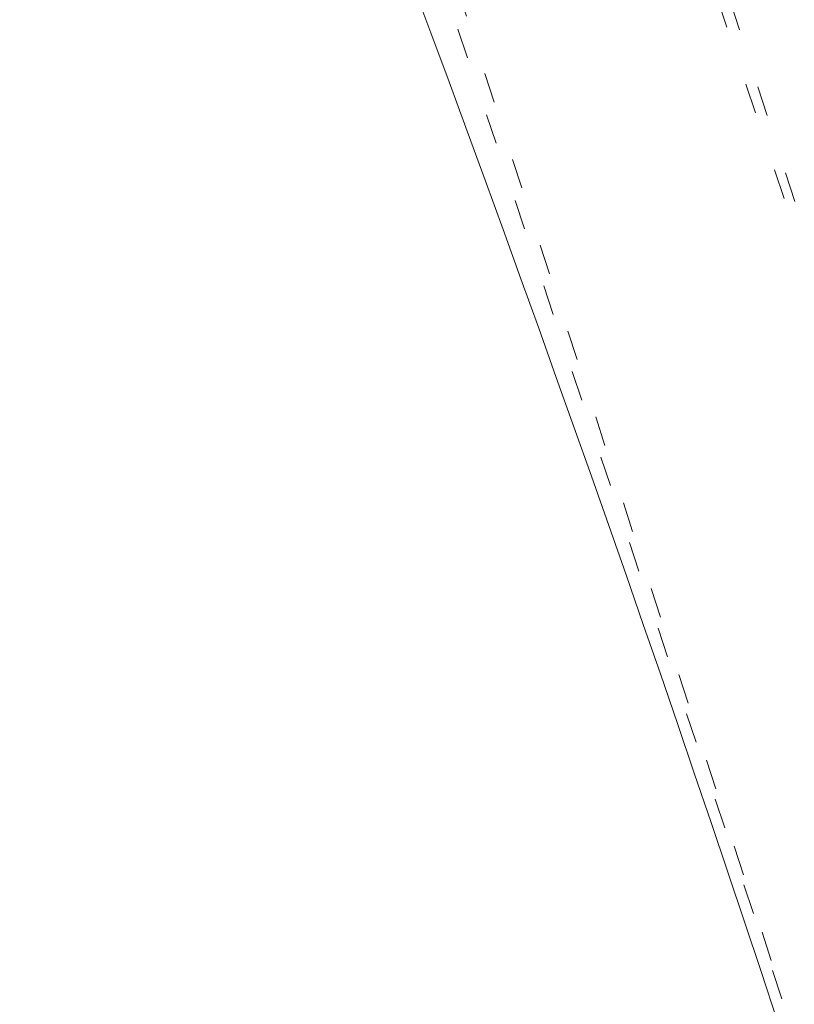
# Model space of a CAD drawing. Header units: millimetres. Extents: x -62314 to 79800, y -34032 to 28340.
# Tile 209 of 256: x 63869 to 64778, y -2638 to -1483. Entities that reach past the tile are written whole.
import ezdxf

# ---------------------------------------------------------------- set-up
doc = ezdxf.new("R2010")
doc.units = ezdxf.units.MM
doc.header["$LTSCALE"] = 508
doc.linetypes.add('Dash Style-5', pattern=[0.20828, 0.069425, -0.138855])
doc.linetypes.add('Dash Style-6', pattern=[1.04164, 0.625, -0.20828, 0.06943, -0.13893])
for name, color, linetype, lineweight in [('(00) tekening-aanzicht grijs', 8, 'Continuous', 0), ('(00) tekening-stramien-algemeen', 7, 'Dash Style-6', 0), ('(28) hoofddraagconstructie-bovenliggend', 1, 'Dash Style-5', 0), ('None', 7, 'Continuous', 0)]:
    doc.layers.add(name, color=color, linetype=linetype, lineweight=lineweight)

# ---------------------------------------------------------------- blocks, each defined once
blk = doc.blocks.new('blok b-v1-gevel_constructie')
at = {"layer": '(28) hoofddraagconstructie-bovenliggend', "color": 2, "lineweight": 0, "transparency": 33554687, "flags": 128}
blk.add_lwpolyline([(17785.37, 22576.13), (14526.48, 27614.64), (14778.38, 27777.57), (18037.27, 22739.06)], close=True, dxfattribs=at)
blk = doc.blocks.new('blok B 01 (2D)')
at = {"layer": '(00) tekening-aanzicht grijs', "color": 17, "lineweight": 0, "transparency": 33554687, "flags": 128}
blk.add_lwpolyline([(67147.1, 17815), (67147.2, 17815, 0.120217), (58756, 30980.7), (59001.1, 31046.4), (59684.3, 30368.2), (59885.2, 30566, -0.112264), (67637.5, 17926, -0.000404), (67654.8, 17874.8), (67653.6, 17874.1, -0.068823), (67693, 17589.1), (67693, 8520.6), (67193, 8520.6), (67193, 17589.1, 0.081822), (67163.9, 17765.6)], format="xyb", dxfattribs=at)
at = {"layer": '(28) hoofddraagconstructie-bovenliggend', "color": 2, "lineweight": 0, "transparency": 33554687, "flags": 128}
for points in [[(59478, 30916.3), (62063.4, 28017.8), (65277.3, 23158.3)], [(59254.1, 30716.6), (61825.1, 27834.3), (65027.1, 22992.8)]]:
    blk.add_lwpolyline(points, dxfattribs=at)
at = {"layer": 'None', "color": 17, "lineweight": 0, "transparency": 33554687, "flags": 128}
blk.add_lwpolyline([(67854.8, 18398.6, 0.109455), (60141.4, 30818.1)], format="xyb", dxfattribs=at)
at = {"layer": 'None', "color": 17, "transparency": 33554687}
blk.add_blockref('blok b-v1-gevel_constructie', (47480, 0), dxfattribs=at)
blk = doc.blocks.new('Stramien blok B')
at = {"layer": '(00) tekening-stramien-algemeen', "color": 2, "lineweight": 0, "transparency": 33554687}
blk.add_arc((35700.8, -3868.7), 33612.3, 18.04471, 49.82225, dxfattribs=at)

msp = doc.modelspace()

# ---------------------------------------------------------------- block references
at = {"layer": 'None', "color": 17, "transparency": 33554687}
for name, p, rotation in [('blok B 01 (2D)', (-3125.94, -10622.93), 344.9999999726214), ('Stramien blok B', (0, 0), 344.9999645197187)]:
    msp.add_blockref(name, p, dxfattribs=dict(at, rotation=rotation))

doc.saveas('drawing.dxf')
